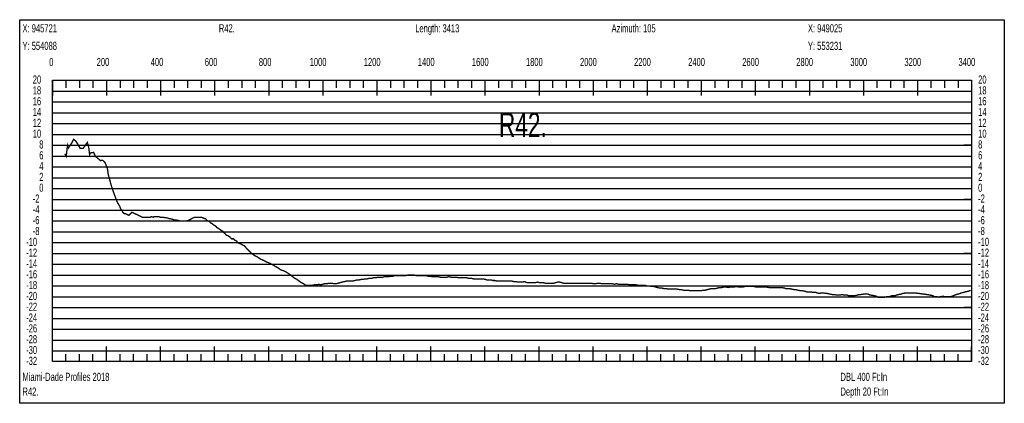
# Model space of a CAD drawing. Header units: inches. Extents: x 471865 to 538526, y 1054316 to 1102451.
# Tile 65 of 131: x 491474 to 495116, y 1084503 to 1085921. Entities that reach past the tile are written whole.
import ezdxf

# ---------------------------------------------------------------- set-up
doc = ezdxf.new("R2010")
doc.units = ezdxf.units.IN
doc.header["$MEASUREMENT"] = 0
for name, color, linetype in [('LABELS', 7, 'Continuous'), ('X_Gr1', 7, 'Continuous'), ('XSECTION', 7, 'Continuous')]:
    doc.layers.add(name, color=color, linetype=linetype)
doc.styles.get("Standard").update_dxf_attribs({"font": 'arial.ttf'})

msp = doc.modelspace()

# ---------------------------------------------------------------- linework, layer by layer
at = {"layer": 'X_Gr1', "color": 6, "linetype": 'Continuous', "lineweight": 18, "true_color": 0xff00ff, "transparency": 33554687, "const_width": 5}
msp.add_lwpolyline([(491640.8, 1085425.5), (491640.8, 1085425.5), (491645.8, 1085416.2), (491650.6, 1085456.7), (491654, 1085446.5), (491666.4, 1085465.6), (491672.8, 1085478.8), (491680.4, 1085473.6), (491688.2, 1085461.9), (491697.4, 1085445), (491708.6, 1085445.7), (491723.9, 1085467.4), (491729.1, 1085448.7), (491732.5, 1085422.7), (491735.3, 1085428.3), (491747, 1085430.6), (491754.4, 1085415.2), (491763.7, 1085407.9), (491772.7, 1085400.3), (491780.5, 1085401.3), (491789.1, 1085393.8), (491798.2, 1085371.3), (491801.7, 1085347), (491805.4, 1085334.5), (491813.2, 1085305.5), (491822.3, 1085279.6), (491833.8, 1085248.7), (491836.1, 1085244.4), (491843.7, 1085231.2), (491849.2, 1085217.1), (491852.5, 1085216.9), (491854.4, 1085210.3), (491857, 1085206.7), (491860.8, 1085204), (491862.7, 1085204.6), (491866.5, 1085203.3), (491870.9, 1085201), (491877.2, 1085198), (491883.2, 1085204), (491889.2, 1085209.4), (491895.4, 1085206.4), (491901.5, 1085203.4), (491907.7, 1085200.4), (491914.1, 1085197.4), (491920.4, 1085194.4), (491927.5, 1085191), (491932.8, 1085191), (491937.6, 1085191), (491942.5, 1085191), (491948.2, 1085191), (491957.4, 1085191), (491960.4, 1085193), (491968.3, 1085191), (491970.9, 1085193), (491976.2, 1085193), (491982.1, 1085193), (491988, 1085193), (491993.2, 1085191), (491998.3, 1085191), (492003.8, 1085191), (492012.7, 1085189), (492015.8, 1085189), (492024.1, 1085187), (492026.7, 1085185), (492031.9, 1085185), (492040.6, 1085183), (492043.5, 1085181), (492051.9, 1085181), (492054.6, 1085179), (492060.2, 1085179), (492066, 1085177), (492072.2, 1085177), (492081.3, 1085177), (492084.3, 1085177), (492090, 1085177), (492098.3, 1085179), (492101, 1085181), (492109.1, 1085185), (492111.8, 1085187), (492117, 1085189), (492122.4, 1085191), (492128, 1085191), (492135.9, 1085191), (492141.1, 1085191), (492143.7, 1085191), (492151.4, 1085189), (492154, 1085187), (492161.7, 1085185), (492164.4, 1085181), (492169.7, 1085177), (492176.4, 1085175), (492178.6, 1085171), (492185.5, 1085167), (492190.4, 1085163), (492192.9, 1085161), (492200.2, 1085157), (492202.6, 1085153), (492209.9, 1085149), (492212.5, 1085147), (492217.6, 1085143), (492225, 1085139), (492227.5, 1085135), (492232.7, 1085131), (492237.8, 1085125), (492242.7, 1085123), (492250.4, 1085119), (492253.1, 1085115), (492258.1, 1085111), (492265.4, 1085111), (492267.8, 1085107), (492275.9, 1085103), (492278.7, 1085099), (492284, 1085095), (492289, 1085093), (492293.7, 1085091), (492300.7, 1085087), (492305.1, 1085085), (492315.4, 1085073), (492323.9, 1085065), (492332.2, 1085057), (492339.8, 1085051), (492347, 1085047), (492354.8, 1085043), (492363.3, 1085037), (492372.1, 1085033), (492380.2, 1085029), (492387.4, 1085025), (492394.2, 1085023), (492401.6, 1085019), (492410.2, 1085015), (492419.5, 1085009), (492427.9, 1085005), (492435.4, 1084999), (492442.5, 1084995), (492450.1, 1084993), (492458.7, 1084989), (492467.7, 1084983), (492476.2, 1084977), (492483.7, 1084971), (492491.1, 1084965), (492499.1, 1084961), (492507.4, 1084955), (492515.8, 1084949), (492523.9, 1084945), (492532.1, 1084939), (492539.8, 1084939), (492547.2, 1084939), (492554.7, 1084939), (492562.6, 1084941), (492575.4, 1084941), (492579.7, 1084943), (492587.6, 1084941), (492594.7, 1084943), (492601.6, 1084945), (492609.5, 1084945), (492618.5, 1084947), (492627.9, 1084947), (492636.8, 1084945), (492644.4, 1084945), (492651.4, 1084947), (492658.7, 1084949), (492666.6, 1084951), (492675.2, 1084953), (492683.6, 1084955), (492691.4, 1084955), (492698.6, 1084955), (492705.7, 1084955), (492713.3, 1084957), (492721.1, 1084959), (492729.1, 1084959), (492737, 1084961), (492744.4, 1084961), (492751.4, 1084963), (492758.7, 1084963), (492766.8, 1084965), (492774.9, 1084965), (492782.6, 1084967), (492790.5, 1084967), (492798.5, 1084969), (492806.8, 1084969), (492815.2, 1084969), (492823.4, 1084971), (492831.6, 1084971), (492839.6, 1084971), (492847, 1084973), (492854.6, 1084973), (492862.4, 1084975), (492870.6, 1084975), (492878.8, 1084975), (492886.7, 1084975), (492894.4, 1084975), (492901.9, 1084975), (492909.4, 1084977), (492917.1, 1084977), (492924.8, 1084977), (492932.9, 1084977), (492940.8, 1084975), (492948.1, 1084975), (492954.9, 1084975), (492962.1, 1084975), (492969.8, 1084975), (492977.4, 1084975), (492984.9, 1084973), (492992.3, 1084973), (492999.8, 1084971), (493007, 1084971), (493014.1, 1084971), (493022.2, 1084971), (493030.9, 1084969), (493039.3, 1084969), (493046.9, 1084969), (493053.8, 1084969), (493061.3, 1084971), (493069.8, 1084969), (493078.6, 1084969), (493091.3, 1084969), (493095.3, 1084967), (493103.2, 1084967), (493110.8, 1084967), (493118.5, 1084967), (493126.8, 1084967), (493135.6, 1084965), (493144.4, 1084965), (493152.7, 1084963), (493160.6, 1084963), (493168.3, 1084963), (493176.1, 1084963), (493184.5, 1084963), (493197.5, 1084961), (493201.8, 1084959), (493209.8, 1084959), (493217.2, 1084959), (493224.3, 1084957), (493231.6, 1084957), (493239.2, 1084955), (493247.3, 1084955), (493255.2, 1084955), (493262.7, 1084955), (493269.9, 1084955), (493277.4, 1084955), (493285.4, 1084955), (493293.5, 1084955), (493301.6, 1084953), (493309.1, 1084953), (493316.4, 1084951), (493324.5, 1084951), (493333.1, 1084951), (493341.7, 1084953), (493349.6, 1084949), (493356.6, 1084949), (493363.7, 1084949), (493371.8, 1084949), (493380.7, 1084949), (493389.2, 1084951), (493396.4, 1084949), (493403, 1084949), (493410.1, 1084949), (493418.2, 1084947), (493426.9, 1084947), (493435.3, 1084947), (493442.8, 1084947), (493449.7, 1084947), (493456.7, 1084949), (493464, 1084951), (493471.5, 1084951), (493478.8, 1084949), (493485.7, 1084947), (493492.1, 1084947), (493499.1, 1084947), (493506.7, 1084947), (493514.3, 1084947), (493521.6, 1084947), (493529.3, 1084947), (493537.5, 1084947), (493545.1, 1084947), (493552, 1084947), (493559.3, 1084947), (493567.3, 1084947), (493575.3, 1084947), (493582.4, 1084947), (493589, 1084947), (493596.2, 1084945), (493604.1, 1084945), (493611.7, 1084947), (493619, 1084947), (493626.6, 1084945), (493634.6, 1084945), (493642.7, 1084945), (493650.5, 1084945), (493658.2, 1084945), (493666.1, 1084945), (493674.1, 1084943), (493682, 1084945), (493690.2, 1084943), (493698.6, 1084943), (493706.7, 1084943), (493714.3, 1084943), (493722, 1084943), (493730.2, 1084941), (493738.5, 1084941), (493746.4, 1084941), (493754.3, 1084941), (493762.7, 1084939), (493771.4, 1084939), (493779.5, 1084939), (493786.8, 1084939), (493794, 1084937), (493805.8, 1084937), (493810.1, 1084935), (493818.3, 1084935), (493826, 1084933), (493833.4, 1084931), (493840.9, 1084929), (493848.9, 1084929), (493857.1, 1084927), (493865.4, 1084927), (493873.9, 1084925), (493882.2, 1084925), (493890.2, 1084925), (493898, 1084925), (493905.8, 1084925), (493917.5, 1084923), (493921.6, 1084923), (493930, 1084921), (493938.4, 1084921), (493946.3, 1084921), (493953.7, 1084919), (493961.2, 1084919), (493969.3, 1084919), (493978, 1084919), (493986.4, 1084919), (493994.2, 1084919), (494001.5, 1084921), (494008.7, 1084921), (494016.4, 1084923), (494024.5, 1084925), (494032.7, 1084927), (494040.6, 1084927), (494048, 1084927), (494055.2, 1084929), (494062.8, 1084931), (494070.8, 1084931), (494078.7, 1084933), (494086.6, 1084933), (494094.3, 1084931), (494102, 1084933), (494109.5, 1084933), (494117, 1084933), (494125, 1084935), (494133.4, 1084933), (494141.8, 1084933), (494149.4, 1084933), (494156.8, 1084935), (494164.4, 1084935), (494172.4, 1084935), (494180.9, 1084935), (494189.4, 1084935), (494197.5, 1084933), (494204.9, 1084933), (494212, 1084933), (494223.8, 1084933), (494228.1, 1084933), (494236.6, 1084933), (494244.7, 1084931), (494252.4, 1084931), (494260, 1084931), (494267.8, 1084931), (494275.7, 1084931), (494283.7, 1084931), (494291.6, 1084931), (494303.2, 1084929), (494306.8, 1084927), (494314, 1084927), (494321.5, 1084927), (494329.6, 1084925), (494341.4, 1084923), (494345.1, 1084923), (494352.6, 1084921), (494364.7, 1084919), (494368.8, 1084919), (494380.7, 1084917), (494384.5, 1084915), (494391.9, 1084915), (494399.4, 1084915), (494407.3, 1084913), (494419.6, 1084913), (494423.8, 1084911), (494431.7, 1084909), (494439.2, 1084911), (494446.6, 1084911), (494458, 1084909), (494461.9, 1084909), (494469.6, 1084907), (494480.9, 1084905), (494484.9, 1084905), (494497.1, 1084903), (494501, 1084903), (494508.4, 1084903), (494515.8, 1084905), (494523.5, 1084903), (494535.7, 1084903), (494539.9, 1084901), (494547.7, 1084901), (494558.5, 1084901), (494562.2, 1084901), (494573.3, 1084903), (494577.4, 1084905), (494585.4, 1084905), (494597.1, 1084907), (494600.8, 1084907), (494611.5, 1084907), (494618.9, 1084903), (494622.5, 1084903), (494633.6, 1084901), (494642, 1084899), (494650, 1084895), (494653.7, 1084895), (494660.7, 1084895), (494672.3, 1084895), (494681.1, 1084897), (494689.2, 1084897), (494696.7, 1084899), (494700.5, 1084901), (494712.5, 1084901), (494716.6, 1084903), (494724.6, 1084905), (494736.2, 1084907), (494740, 1084909), (494751.5, 1084911), (494755.6, 1084911), (494763.8, 1084911), (494771.7, 1084911), (494779.1, 1084911), (494789.9, 1084911), (494793.8, 1084909), (494801.8, 1084909), (494814.1, 1084907), (494818, 1084907), (494829.2, 1084905), (494832.8, 1084905), (494840.1, 1084903), (494852.3, 1084901), (494856.6, 1084897), (494868.2, 1084897), (494875.2, 1084895), (494878.7, 1084897), (494889.8, 1084899), (494893.9, 1084897), (494905.7, 1084897), (494909.4, 1084897), (494916.9, 1084897), (494928.6, 1084901), (494932.7, 1084903), (494945.1, 1084907), (494952.8, 1084909), (494956.2, 1084911), (494966.7, 1084913), (494970.6, 1084915), (494983.1, 1084917), (494991.4, 1084921)], dxfattribs=at)
at = {"layer": 'XSECTION', "color": 18, "linetype": 'Continuous', "true_color": 0x000000}
for points in [[(491473.7, 1085921), (495116.1, 1085921), (495116.1, 1084503), (491473.7, 1084503), (491473.7, 1085921)], [(491594.9, 1085697), (494994.9, 1085697), (494994.9, 1084657), (491594.9, 1084657), (491594.9, 1085697)], [(491594.9, 1085697), (491594.9, 1085640.6)], [(491594.9, 1085697), (491594.9, 1085640.6)], [(491594.9, 1085697), (491594.9, 1085669)], [(491594.9, 1085697), (491594.9, 1085669)], [(491644.9, 1085697), (491644.9, 1085669)], [(491694.9, 1085697), (491694.9, 1085669)], [(491744.9, 1085697), (491744.9, 1085669)], [(491794.9, 1085697), (491794.9, 1085640.6)], [(491794.9, 1085697), (491794.9, 1085669)], [(491844.9, 1085697), (491844.9, 1085669)], [(491894.9, 1085697), (491894.9, 1085669)], [(491944.9, 1085697), (491944.9, 1085669)], [(491994.9, 1085697), (491994.9, 1085640.6)], [(491994.9, 1085697), (491994.9, 1085669)], [(492044.9, 1085697), (492044.9, 1085669)], [(492094.9, 1085697), (492094.9, 1085669)], [(492144.9, 1085697), (492144.9, 1085669)], [(492194.9, 1085697), (492194.9, 1085640.6)], [(492194.9, 1085697), (492194.9, 1085669)], [(492244.9, 1085697), (492244.9, 1085669)], [(492294.9, 1085697), (492294.9, 1085669)], [(492344.9, 1085697), (492344.9, 1085669)], [(492394.9, 1085697), (492394.9, 1085640.6)], [(492394.9, 1085697), (492394.9, 1085669)], [(492444.9, 1085697), (492444.9, 1085669)], [(492494.9, 1085697), (492494.9, 1085669)], [(492544.9, 1085697), (492544.9, 1085669)], [(492594.9, 1085697), (492594.9, 1085640.6)], [(492594.9, 1085697), (492594.9, 1085669)], [(492644.9, 1085697), (492644.9, 1085669)], [(492694.9, 1085697), (492694.9, 1085669)], [(492744.9, 1085697), (492744.9, 1085669)], [(492794.9, 1085697), (492794.9, 1085640.6)], [(492794.9, 1085697), (492794.9, 1085669)], [(492844.9, 1085697), (492844.9, 1085669)], [(492894.9, 1085697), (492894.9, 1085669)], [(492944.9, 1085697), (492944.9, 1085669)], [(492994.9, 1085697), (492994.9, 1085640.6)], [(492994.9, 1085697), (492994.9, 1085669)], [(493044.9, 1085697), (493044.9, 1085669)], [(493094.9, 1085697), (493094.9, 1085669)], [(493144.9, 1085697), (493144.9, 1085669)], [(493194.9, 1085697), (493194.9, 1085640.6)], [(493194.9, 1085697), (493194.9, 1085669)], [(493244.9, 1085697), (493244.9, 1085669)], [(493294.9, 1085697), (493294.9, 1085669)], [(493344.9, 1085697), (493344.9, 1085669)], [(493394.9, 1085697), (493394.9, 1085640.6)], [(493394.9, 1085697), (493394.9, 1085669)], [(493444.9, 1085697), (493444.9, 1085669)], [(493494.9, 1085697), (493494.9, 1085669)], [(493544.9, 1085697), (493544.9, 1085669)], [(493594.9, 1085697), (493594.9, 1085640.6)], [(493594.9, 1085697), (493594.9, 1085669)], [(493644.9, 1085697), (493644.9, 1085669)], [(493694.9, 1085697), (493694.9, 1085669)], [(493744.9, 1085697), (493744.9, 1085669)], [(493794.9, 1085697), (493794.9, 1085640.6)], [(493794.9, 1085697), (493794.9, 1085669)], [(493844.9, 1085697), (493844.9, 1085669)], [(493894.9, 1085697), (493894.9, 1085669)], [(493944.9, 1085697), (493944.9, 1085669)], [(493994.9, 1085697), (493994.9, 1085640.6)], [(493994.9, 1085697), (493994.9, 1085669)], [(494044.9, 1085697), (494044.9, 1085669)], [(494094.9, 1085697), (494094.9, 1085669)], [(494144.9, 1085697), (494144.9, 1085669)], [(494194.9, 1085697), (494194.9, 1085640.6)], [(494194.9, 1085697), (494194.9, 1085669)], [(494244.9, 1085697), (494244.9, 1085669)], [(494294.9, 1085697), (494294.9, 1085669)], [(494344.9, 1085697), (494344.9, 1085669)], [(494394.9, 1085697), (494394.9, 1085640.6)], [(494394.9, 1085697), (494394.9, 1085669)], [(494444.9, 1085697), (494444.9, 1085669)], [(494494.9, 1085697), (494494.9, 1085669)], [(494544.9, 1085697), (494544.9, 1085669)], [(494594.9, 1085697), (494594.9, 1085640.6)], [(494594.9, 1085697), (494594.9, 1085669)], [(494644.9, 1085697), (494644.9, 1085669)], [(494694.9, 1085697), (494694.9, 1085669)], [(494744.9, 1085697), (494744.9, 1085669)], [(494794.9, 1085697), (494794.9, 1085640.6)], [(494794.9, 1085697), (494794.9, 1085669)], [(494844.9, 1085697), (494844.9, 1085669)], [(494894.9, 1085697), (494894.9, 1085669)], [(494944.9, 1085697), (494944.9, 1085669)], [(494994.9, 1085697), (494994.9, 1085640.6)], [(494994.9, 1085697), (494994.9, 1085669)], [(491594.9, 1085457), (491622.9, 1085457)], [(494994.9, 1085457), (494966.9, 1085457)], [(491594.9, 1085257), (491622.9, 1085257)], [(494994.9, 1085257), (494966.9, 1085257)], [(491594.9, 1085057), (491622.9, 1085057)], [(494994.9, 1085057), (494966.9, 1085057)], [(491594.9, 1084857), (491622.9, 1084857)], [(494994.9, 1084857), (494966.9, 1084857)], [(491594.9, 1084657), (491594.9, 1084713.4)], [(491594.9, 1084657), (491594.9, 1084713.4)], [(491794.9, 1084657), (491794.9, 1084713.4)], [(491994.9, 1084657), (491994.9, 1084713.4)], [(492194.9, 1084657), (492194.9, 1084713.4)], [(492394.9, 1084657), (492394.9, 1084713.4)], [(492594.9, 1084657), (492594.9, 1084713.4)], [(492794.9, 1084657), (492794.9, 1084713.4)], [(492994.9, 1084657), (492994.9, 1084713.4)], [(493194.9, 1084657), (493194.9, 1084713.4)], [(493394.9, 1084657), (493394.9, 1084713.4)], [(493594.9, 1084657), (493594.9, 1084713.4)], [(493794.9, 1084657), (493794.9, 1084713.4)], [(493994.9, 1084657), (493994.9, 1084713.4)], [(494194.9, 1084657), (494194.9, 1084713.4)], [(494394.9, 1084657), (494394.9, 1084713.4)], [(494594.9, 1084657), (494594.9, 1084713.4)], [(494794.9, 1084657), (494794.9, 1084713.4)], [(494994.9, 1084657), (494994.9, 1084713.4)], [(491594.9, 1084657), (491594.9, 1084685)], [(491594.9, 1084657), (491594.9, 1084685)], [(491644.9, 1084657), (491644.9, 1084685)], [(491694.9, 1084657), (491694.9, 1084685)], [(491744.9, 1084657), (491744.9, 1084685)], [(491794.9, 1084657), (491794.9, 1084685)], [(491844.9, 1084657), (491844.9, 1084685)], [(491894.9, 1084657), (491894.9, 1084685)], [(491944.9, 1084657), (491944.9, 1084685)], [(491994.9, 1084657), (491994.9, 1084685)], [(492044.9, 1084657), (492044.9, 1084685)], [(492094.9, 1084657), (492094.9, 1084685)], [(492144.9, 1084657), (492144.9, 1084685)], [(492194.9, 1084657), (492194.9, 1084685)], [(492244.9, 1084657), (492244.9, 1084685)], [(492294.9, 1084657), (492294.9, 1084685)], [(492344.9, 1084657), (492344.9, 1084685)], [(492394.9, 1084657), (492394.9, 1084685)], [(492444.9, 1084657), (492444.9, 1084685)], [(492494.9, 1084657), (492494.9, 1084685)], [(492544.9, 1084657), (492544.9, 1084685)], [(492594.9, 1084657), (492594.9, 1084685)], [(492644.9, 1084657), (492644.9, 1084685)], [(492694.9, 1084657), (492694.9, 1084685)], [(492744.9, 1084657), (492744.9, 1084685)], [(492794.9, 1084657), (492794.9, 1084685)], [(492844.9, 1084657), (492844.9, 1084685)], [(492894.9, 1084657), (492894.9, 1084685)], [(492944.9, 1084657), (492944.9, 1084685)], [(492994.9, 1084657), (492994.9, 1084685)], [(493044.9, 1084657), (493044.9, 1084685)], [(493094.9, 1084657), (493094.9, 1084685)], [(493144.9, 1084657), (493144.9, 1084685)], [(493194.9, 1084657), (493194.9, 1084685)], [(493244.9, 1084657), (493244.9, 1084685)], [(493294.9, 1084657), (493294.9, 1084685)], [(493344.9, 1084657), (493344.9, 1084685)], [(493394.9, 1084657), (493394.9, 1084685)], [(493444.9, 1084657), (493444.9, 1084685)], [(493494.9, 1084657), (493494.9, 1084685)], [(493544.9, 1084657), (493544.9, 1084685)], [(493594.9, 1084657), (493594.9, 1084685)], [(493644.9, 1084657), (493644.9, 1084685)], [(493694.9, 1084657), (493694.9, 1084685)], [(493744.9, 1084657), (493744.9, 1084685)], [(493794.9, 1084657), (493794.9, 1084685)], [(493844.9, 1084657), (493844.9, 1084685)], [(493894.9, 1084657), (493894.9, 1084685)], [(493944.9, 1084657), (493944.9, 1084685)], [(493994.9, 1084657), (493994.9, 1084685)], [(494044.9, 1084657), (494044.9, 1084685)], [(494094.9, 1084657), (494094.9, 1084685)], [(494144.9, 1084657), (494144.9, 1084685)], [(494194.9, 1084657), (494194.9, 1084685)], [(494244.9, 1084657), (494244.9, 1084685)], [(494294.9, 1084657), (494294.9, 1084685)], [(494344.9, 1084657), (494344.9, 1084685)], [(494394.9, 1084657), (494394.9, 1084685)], [(494444.9, 1084657), (494444.9, 1084685)], [(494494.9, 1084657), (494494.9, 1084685)], [(494544.9, 1084657), (494544.9, 1084685)], [(494594.9, 1084657), (494594.9, 1084685)], [(494644.9, 1084657), (494644.9, 1084685)], [(494694.9, 1084657), (494694.9, 1084685)], [(494744.9, 1084657), (494744.9, 1084685)], [(494794.9, 1084657), (494794.9, 1084685)], [(494844.9, 1084657), (494844.9, 1084685)], [(494894.9, 1084657), (494894.9, 1084685)], [(494944.9, 1084657), (494944.9, 1084685)], [(494994.9, 1084657), (494994.9, 1084685)]]:
    msp.add_lwpolyline(points, dxfattribs=at)
at = {"layer": 'XSECTION', "color": 18, "true_color": 0x000000}
for points in [[(491594.9, 1085657), (494994.9, 1085657)], [(491594.9, 1085617), (494994.9, 1085617)], [(491594.9, 1085577), (494994.9, 1085577)], [(491594.9, 1085537), (494994.9, 1085537)], [(491594.9, 1085497), (494994.9, 1085497)], [(491594.9, 1085457), (494994.9, 1085457)], [(491594.9, 1085417), (494994.9, 1085417)], [(491594.9, 1085377), (494994.9, 1085377)], [(491594.9, 1085337), (494994.9, 1085337)], [(491594.9, 1085297), (494994.9, 1085297)], [(491594.9, 1085257), (494994.9, 1085257)], [(491594.9, 1085217), (494994.9, 1085217)], [(491594.9, 1085177), (494994.9, 1085177)], [(491594.9, 1085137), (494994.9, 1085137)], [(491594.9, 1085097), (494994.9, 1085097)], [(491594.9, 1085057), (494994.9, 1085057)], [(491594.9, 1085017), (494994.9, 1085017)], [(491594.9, 1084977), (494994.9, 1084977)], [(491594.9, 1084937), (494994.9, 1084937)], [(491594.9, 1084897), (494994.9, 1084897)], [(491594.9, 1084857), (494994.9, 1084857)], [(491594.9, 1084817), (494994.9, 1084817)], [(491594.9, 1084777), (494994.9, 1084777)], [(491594.9, 1084737), (494994.9, 1084737)], [(491594.9, 1084697), (494994.9, 1084697)]]:
    msp.add_lwpolyline(points, dxfattribs=at)

# ---------------------------------------------------------------- texts
at = {"layer": 'LABELS', "color": 18, "true_color": 0x000000, "width": 0.666667}
for s, height, p in [('X: 945721', 30, (491484.1, 1085874.2)), ('R42.', 30, (492210.5, 1085874.2)), ('Length: 3413', 30, (492936.9, 1085874.2)), ('Azimuth: 105', 30, (493663.3, 1085874.2)), ('X: 949025', 30, (494389.7, 1085874.2)), ('Y: 554088', 30, (491484.1, 1085809.4)), ('Y: 553231', 30, (494389.7, 1085809.4)), ('0', 30, (491582.9, 1085749.8)), ('0', 30, (491582.9, 1085749.8)), ('200', 30, (491758.5, 1085749.8)), ('400', 30, (491958.5, 1085749.8)), ('600', 30, (492158.5, 1085749.8)), ('800', 30, (492358.5, 1085749.8)), ('1000', 30, (492546.5, 1085749.8)), ('1200', 30, (492746.5, 1085749.8)), ('1400', 30, (492946.5, 1085749.8)), ('1600', 30, (493146.5, 1085749.8)), ('1800', 30, (493346.5, 1085749.8)), ('2000', 30, (493546.5, 1085749.8)), ('2200', 30, (493746.5, 1085749.8)), ('2400', 30, (493946.5, 1085749.8)), ('2600', 30, (494146.5, 1085749.8)), ('2800', 30, (494346.5, 1085749.8)), ('3000', 30, (494546.5, 1085749.8)), ('3200', 30, (494746.5, 1085749.8)), ('3400', 30, (494946.5, 1085749.8)), ('20', 30, (491522.1, 1085685)), ('20', 30, (495019.3, 1085685)), ('18', 30, (491522.1, 1085645)), ('18', 30, (495019.3, 1085645)), ('16', 30, (491522.1, 1085605)), ('16', 30, (495019.3, 1085605)), ('14', 30, (491522.1, 1085565)), ('14', 30, (495019.3, 1085565)), ('12', 30, (491522.1, 1085525)), ('R42.', 90, (493246.5, 1085487.8)), ('12', 30, (495019.3, 1085525)), ('10', 30, (491522.1, 1085485)), ('10', 30, (495019.3, 1085485)), ('8', 30, (491546.1, 1085445)), ('8', 30, (495019.3, 1085445)), ('6', 30, (491546.1, 1085405)), ('6', 30, (495019.3, 1085405)), ('4', 30, (491546.1, 1085365)), ('4', 30, (495019.3, 1085365)), ('2', 30, (491546.1, 1085325)), ('2', 30, (495019.3, 1085325)), ('0', 30, (491546.1, 1085285)), ('0', 30, (495019.3, 1085285)), ('-2', 30, (491522.1, 1085245)), ('-2', 30, (495019.3, 1085245)), ('-4', 30, (491522.1, 1085205)), ('-4', 30, (495019.3, 1085205)), ('-6', 30, (491522.1, 1085165)), ('-6', 30, (495019.3, 1085165)), ('-8', 30, (491522.1, 1085125)), ('-8', 30, (495019.3, 1085125)), ('-10', 30, (491497.7, 1085085)), ('-10', 30, (495019.3, 1085085)), ('-12', 30, (491497.7, 1085045)), ('-12', 30, (495019.3, 1085045)), ('-14', 30, (491497.7, 1085005)), ('-14', 30, (495019.3, 1085005)), ('-16', 30, (491497.7, 1084965)), ('-16', 30, (495019.3, 1084965)), ('-18', 30, (491497.7, 1084925)), ('-18', 30, (495019.3, 1084925)), ('-20', 30, (491497.7, 1084885)), ('-20', 30, (495019.3, 1084885)), ('-22', 30, (491497.7, 1084845)), ('-22', 30, (495019.3, 1084845)), ('-24', 30, (491497.7, 1084805)), ('-24', 30, (495019.3, 1084805)), ('-26', 30, (491497.7, 1084765)), ('-26', 30, (495019.3, 1084765)), ('-28', 30, (491497.7, 1084725)), ('-28', 30, (495019.3, 1084725)), ('-30', 30, (491497.7, 1084685)), ('-30', 30, (495019.3, 1084685)), ('-32', 30, (491497.7, 1084645)), ('-32', 30, (495019.3, 1084645)), ('Miami-Dade Profiles 2018', 30, (491484.1, 1084585.8)), ('DBL 400 Ft:In', 30, (494510.1, 1084585.8)), ('R42.', 30, (491484.1, 1084531.4)), ('Depth 20 Ft:In', 30, (494510.1, 1084531.4))]:
    msp.add_text(s, height=height, dxfattribs=at).set_placement(p)

doc.saveas('drawing.dxf')
